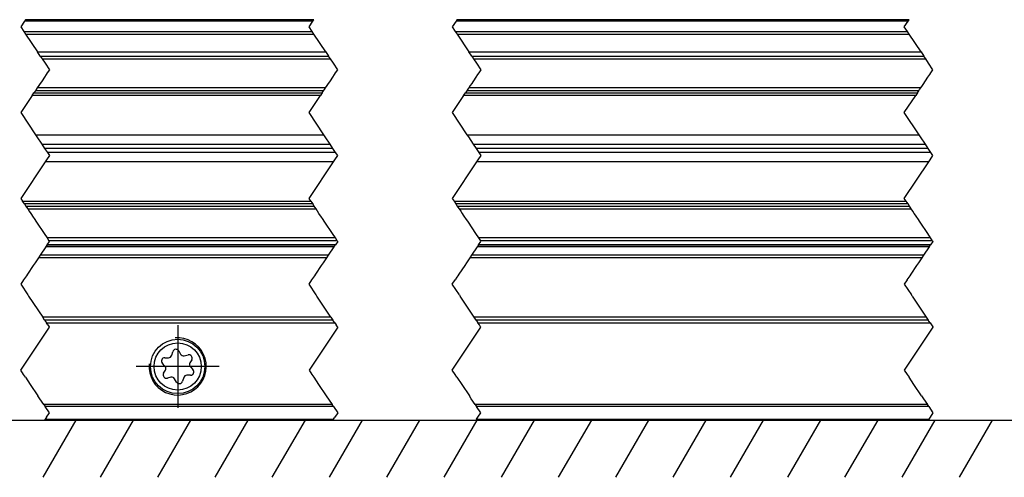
# Model space of a CAD drawing. Header units: millimetres. Extents: x -418 to 2050, y -784 to 1107.
# Tile 11 of 61: x -197 to -129, y 141 to 173. Entities that reach past the tile are written whole.
import ezdxf

# ---------------------------------------------------------------- set-up
doc = ezdxf.new("R2010")
doc.units = ezdxf.units.MM
doc.linetypes.add('DOT_CENTER', pattern=[14, 12, -1, 0, -1])
doc.layers.add('1', color=7, linetype='Continuous')

# ---------------------------------------------------------------- blocks, each defined once
blk = doc.blocks.new('SOPORTE_SV2__7', base_point=(-302.8875001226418, 144.7866984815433))
at = {"color": 2, "linetype": 'DOT_CENTER'}
for p, q in [((-195.6012067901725, 156.9106189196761), (-195.9922289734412, 156.3240856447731)), ((-195.5896795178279, 156.927909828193), (-195.6012067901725, 156.9106189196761)), ((-175.8542568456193, 156.3240856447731), (-175.4632346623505, 156.9106189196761)), ((-175.4632346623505, 156.9106189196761), (-175.4517073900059, 156.927909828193)), ((-165.4632346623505, 156.9106189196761), (-165.8542568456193, 156.3240856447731)), ((-165.4517073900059, 156.927909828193), (-165.4632346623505, 156.9106189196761)), ((-134.2732700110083, 156.324085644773), (-133.8822478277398, 156.9106189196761)), ((-133.8822478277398, 156.9106189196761), (-133.8707205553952, 156.927909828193)), ((-196.114035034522, 156.1413765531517), (-196.3473651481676, 155.7913813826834)), ((-195.9922289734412, 156.3240856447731), (-196.114035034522, 156.1413765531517)), ((-176.2093930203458, 155.7913813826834), (-175.9760629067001, 156.1413765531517)), ((-175.9760629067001, 156.1413765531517), (-175.8542568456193, 156.3240856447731)), ((-165.9760629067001, 156.1413765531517), (-166.2093930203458, 155.7913813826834)), ((-165.8542568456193, 156.3240856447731), (-165.9760629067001, 156.1413765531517)), ((-134.6284061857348, 155.7913813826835), (-134.3950760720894, 156.1413765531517)), ((-134.3950760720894, 156.1413765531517), (-134.2732700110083, 156.324085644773)), ((-196.4703809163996, 155.6068577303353), (-196.8838204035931, 154.9866984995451)), ((-196.3473651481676, 155.7913813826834), (-196.4703809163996, 155.6068577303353)), ((-176.7458482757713, 154.9866984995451), (-176.3324087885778, 155.6068577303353)), ((-176.3324087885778, 155.6068577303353), (-176.2093930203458, 155.7913813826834)), ((-166.3324087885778, 155.6068577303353), (-166.7458482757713, 154.9866984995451)), ((-166.2093930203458, 155.7913813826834), (-166.3324087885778, 155.6068577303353)), ((-135.1648614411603, 154.9866984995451), (-134.7514219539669, 155.6068577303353)), ((-134.7514219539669, 155.6068577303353), (-134.6284061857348, 155.7913813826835)), ((-197.0171537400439, 154.786698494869), (-197.1504870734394, 154.5866984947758)), ((-196.9504870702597, 154.8866984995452), (-197.0171537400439, 154.786698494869)), ((-196.8838204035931, 154.9866984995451), (-196.9504870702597, 154.8866984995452)), ((-177.0125149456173, 154.5866984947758), (-176.8791816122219, 154.786698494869)), ((-176.8791816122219, 154.786698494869), (-176.8125149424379, 154.8866984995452)), ((-176.8125149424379, 154.8866984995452), (-176.7458482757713, 154.9866984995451)), ((-166.8791816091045, 154.7866984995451), (-167.0125149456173, 154.5866984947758)), ((-166.8125149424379, 154.8866984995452), (-166.8791816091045, 154.7866984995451)), ((-166.7458482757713, 154.9866984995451), (-166.8125149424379, 154.8866984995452)), ((-135.4315281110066, 154.5866984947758), (-135.2981947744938, 154.7866984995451)), ((-135.2981947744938, 154.7866984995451), (-135.2315281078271, 154.8866984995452)), ((-135.2315281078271, 154.8866984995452), (-135.1648614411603, 154.9866984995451)), ((-197.1504870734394, 154.5866984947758), (-197.3504870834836, 154.2866984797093)), ((-197.3504870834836, 154.2866984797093), (-196.8501807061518, 153.5362389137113)), ((-177.2125149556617, 154.2866984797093), (-177.0125149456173, 154.5866984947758)), ((-176.7122085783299, 153.5362389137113), (-177.2125149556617, 154.2866984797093)), ((-167.2125149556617, 154.2866984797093), (-167.0125149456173, 154.5866984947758)), ((-166.7122085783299, 153.5362389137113), (-167.2125149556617, 154.2866984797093)), ((-135.4315281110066, 154.5866984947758), (-135.631528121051, 154.2866984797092)), ((-135.631528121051, 154.2866984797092), (-135.1312217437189, 153.5362389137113)), ((-196.8501807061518, 153.5362389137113), (-196.8025523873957, 153.4647964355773)), ((-196.8025523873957, 153.4647964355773), (-195.8171537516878, 151.9866984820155)), ((-176.6645802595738, 153.4647964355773), (-176.7122085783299, 153.5362389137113)), ((-175.6791816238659, 151.9866984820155), (-176.6645802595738, 153.4647964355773)), ((-166.7122085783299, 153.5362389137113), (-166.6645802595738, 153.4647964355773)), ((-165.6791816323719, 151.9866984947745), (-166.6645802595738, 153.4647964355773)), ((-135.0835934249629, 153.4647964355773), (-135.1312217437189, 153.5362389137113)), ((-135.0835934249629, 153.4647964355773), (-134.098194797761, 151.9866984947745)), ((-195.6838204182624, 151.7866984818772), (-195.8171537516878, 151.9866984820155)), ((-195.6838204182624, 151.7866984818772), (-195.5504870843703, 151.586698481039)), ((-195.4518983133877, 151.4388153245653), (-195.5504870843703, 151.586698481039)), ((-195.4518983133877, 151.4388153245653), (-195.3661932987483, 151.3102578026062)), ((-195.3504870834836, 151.2866984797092), (-195.3661932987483, 151.3102578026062)), ((-175.6791816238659, 151.9866984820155), (-175.5458482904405, 151.7866984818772)), ((-175.4125149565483, 151.586698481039), (-175.5458482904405, 151.7866984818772)), ((-175.4125149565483, 151.586698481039), (-175.3139261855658, 151.4388153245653)), ((-175.2282211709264, 151.3102578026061), (-175.3139261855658, 151.4388153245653)), ((-175.2282211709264, 151.3102578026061), (-175.2125149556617, 151.2866984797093)), ((-165.5458482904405, 151.7866984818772), (-165.6791816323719, 151.9866984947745)), ((-165.5458482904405, 151.7866984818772), (-165.4125149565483, 151.586698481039)), ((-165.3139261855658, 151.4388153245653), (-165.4125149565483, 151.586698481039)), ((-165.2282211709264, 151.3102578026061), (-165.3139261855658, 151.4388153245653)), ((-165.2125149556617, 151.2866984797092), (-165.2282211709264, 151.3102578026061)), ((-134.098194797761, 151.9866984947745), (-133.9648614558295, 151.7866984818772)), ((-133.8315281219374, 151.586698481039), (-133.9648614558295, 151.7866984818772)), ((-133.8315281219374, 151.586698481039), (-133.732939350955, 151.4388153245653)), ((-133.732939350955, 151.4388153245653), (-133.6472343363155, 151.3102578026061)), ((-133.6472343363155, 151.3102578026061), (-133.631528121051, 151.2866984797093)), ((-197.3504870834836, 148.2866984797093), (-195.3504870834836, 151.2866984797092)), ((-175.2125149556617, 151.2866984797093), (-177.2125149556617, 148.2866984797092)), ((-167.2125149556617, 148.2866984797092), (-165.2125149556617, 151.2866984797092)), ((-133.631528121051, 151.2866984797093), (-135.631528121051, 148.2866984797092)), ((-197.1504870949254, 147.9866984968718), (-197.3504870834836, 148.2866984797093)), ((-197.0171537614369, 147.786698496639), (-197.1504870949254, 147.9866984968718)), ((-177.2125149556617, 148.2866984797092), (-177.0125149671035, 147.9866984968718)), ((-177.0125149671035, 147.9866984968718), (-176.8791816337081, 147.7866984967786)), ((-167.0125149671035, 147.9866984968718), (-167.2125149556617, 148.2866984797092)), ((-166.879181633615, 147.786698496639), (-167.0125149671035, 147.9866984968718)), ((-135.631528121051, 148.2866984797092), (-135.4315281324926, 147.9866984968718)), ((-135.4315281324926, 147.9866984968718), (-135.298194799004, 147.7866984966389)), ((-197.0171537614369, 147.786698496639), (-196.6838204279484, 147.2866984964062)), ((-196.6838204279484, 147.2866984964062), (-196.1504870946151, 146.4866984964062)), ((-176.8791816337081, 147.7866984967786), (-176.5458483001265, 147.2866984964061)), ((-176.5458483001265, 147.2866984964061), (-176.0125149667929, 146.4866984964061)), ((-166.879181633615, 147.786698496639), (-166.5458483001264, 147.2866984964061)), ((-166.5458483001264, 147.2866984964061), (-166.0125149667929, 146.4866984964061)), ((-134.9648614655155, 147.2866984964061), (-135.298194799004, 147.7866984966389)), ((-134.4315281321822, 146.4866984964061), (-134.9648614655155, 147.2866984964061)), ((-196.0171537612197, 146.286698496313), (-196.1504870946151, 146.4866984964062)), ((-195.7390488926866, 145.8695411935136), (-196.0171537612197, 146.286698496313)), ((-195.7390488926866, 145.8695411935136), (-195.6447679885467, 145.7281198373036)), ((-176.0125149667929, 146.4866984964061), (-175.6010767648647, 145.8695411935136)), ((-175.5067958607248, 145.7281198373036), (-175.6010767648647, 145.8695411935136)), ((-165.8791816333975, 146.286698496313), (-166.0125149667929, 146.4866984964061)), ((-165.6010767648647, 145.8695411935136), (-165.8791816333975, 146.286698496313)), ((-165.6010767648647, 145.8695411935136), (-165.5067958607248, 145.7281198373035)), ((-134.4315281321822, 146.4866984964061), (-134.2981947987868, 146.286698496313)), ((-134.2981947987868, 146.286698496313), (-134.0200899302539, 145.8695411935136)), ((-133.9258090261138, 145.7281198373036), (-134.0200899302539, 145.8695411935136)), ((-195.3504870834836, 145.2866984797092), (-195.6447679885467, 145.7281198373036)), ((-195.5504870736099, 144.9866984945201), (-195.3504870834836, 145.2866984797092)), ((-175.5067958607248, 145.7281198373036), (-175.2125149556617, 145.2866984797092)), ((-175.2125149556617, 145.2866984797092), (-175.412514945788, 144.9866984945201)), ((-165.2125149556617, 145.2866984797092), (-165.5067958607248, 145.7281198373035)), ((-165.4125149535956, 144.9866984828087), (-165.2125149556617, 145.2866984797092)), ((-133.9258090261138, 145.7281198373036), (-133.631528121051, 145.2866984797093)), ((-133.631528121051, 145.2866984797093), (-133.8315281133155, 144.9866984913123)), ((-195.6447679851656, 144.8452771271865), (-195.6838204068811, 144.7866984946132)), ((-195.5504870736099, 144.9866984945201), (-195.6447679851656, 144.8452771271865)), ((-175.5458482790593, 144.7866984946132), (-175.5067958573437, 144.8452771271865)), ((-175.5067958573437, 144.8452771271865), (-175.412514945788, 144.9866984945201)), ((-165.5067958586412, 144.8452771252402), (-165.5458482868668, 144.7866984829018)), ((-165.5067958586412, 144.8452771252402), (-165.4125149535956, 144.9866984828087)), ((-133.9648614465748, 144.7866984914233), (-133.9258090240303, 144.8452771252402)), ((-133.8315281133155, 144.9866984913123), (-133.9258090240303, 144.8452771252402))]:
    blk.add_line(p, q, dxfattribs=at)
at = {"color": 3, "linetype": 'Continuous'}
for p, q in [((-175.4632346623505, 156.9106189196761), (-195.6012067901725, 156.9106189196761)), ((-133.8822478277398, 156.9106189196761), (-165.4632346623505, 156.9106189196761)), ((-175.9760629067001, 156.1413765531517), (-196.114035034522, 156.1413765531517)), ((-175.8542568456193, 156.3240856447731), (-195.9922289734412, 156.3240856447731)), ((-134.3950760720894, 156.1413765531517), (-165.9760629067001, 156.1413765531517)), ((-134.2732700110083, 156.324085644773), (-165.8542568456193, 156.3240856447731)), ((-175.6791816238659, 151.9866984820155), (-195.8171537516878, 151.9866984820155)), ((-195.5504870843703, 151.586698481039), (-175.4125149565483, 151.586698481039)), ((-134.098194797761, 151.9866984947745), (-165.6791816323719, 151.9866984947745)), ((-165.4125149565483, 151.586698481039), (-133.8315281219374, 151.586698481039)), ((-175.6010767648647, 145.8695411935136), (-195.7390488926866, 145.8695411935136)), ((-134.0200899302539, 145.8695411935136), (-165.6010767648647, 145.8695411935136)), ((-175.5067958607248, 145.7281198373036), (-195.6447679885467, 145.7281198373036)), ((-133.9258090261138, 145.7281198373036), (-165.5067958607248, 145.7281198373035)), ((-195.6447679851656, 144.8452771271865), (-175.5067958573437, 144.8452771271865)), ((-165.5067958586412, 144.8452771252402), (-133.9258090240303, 144.8452771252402))]:
    blk.add_line(p, q, dxfattribs=at)
at = {"color": 7, "linetype": 'Continuous'}
for p, q in [((-175.4517073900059, 156.927909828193), (-195.5896795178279, 156.927909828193)), ((-133.8707205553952, 156.927909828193), (-165.4517073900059, 156.927909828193)), ((-175.5458482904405, 151.7866984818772), (-195.6838204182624, 151.7866984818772)), ((-133.9648614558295, 151.7866984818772), (-165.5458482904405, 151.7866984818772)), ((-186.8068553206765, 149.3181897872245), (-186.7337457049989, 149.5710139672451)), ((-186.3093113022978, 149.6232165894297), (-186.1800978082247, 149.4007766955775)), ((-185.9249197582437, 149.2914333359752), (-185.6632107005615, 149.3540610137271)), ((-187.2739716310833, 148.5642922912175), (-187.4563612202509, 148.7540110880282)), ((-187.2910315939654, 149.1476728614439), (-187.027931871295, 149.150270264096)), ((-185.4065857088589, 149.0136538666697), (-185.5359061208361, 148.7844687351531)), ((-187.3683932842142, 148.0597151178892), (-187.2390873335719, 148.2888746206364)), ((-185.483982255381, 147.9256917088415), (-185.7471114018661, 147.9230940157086)), ((-185.5010218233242, 148.5090510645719), (-185.3186526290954, 148.3193534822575)), ((-186.8546517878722, 147.7827965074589), (-187.11013700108, 147.71970457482)), ((-186.4648802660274, 147.4487267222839), (-186.5986909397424, 147.6752983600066)), ((-185.9681868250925, 147.7551783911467), (-186.0412954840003, 147.5023740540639)), ((-175.5458482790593, 144.7866984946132), (-195.6838204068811, 144.7866984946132)), ((-148.8875001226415, 144.7866984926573), (-165.5458482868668, 144.7866984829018)), ((-148.8875001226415, 144.7866984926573), (-143.4517389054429, 144.7866984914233)), ((-133.9648614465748, 144.7866984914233), (-143.4517389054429, 144.7866984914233))]:
    blk.add_line(p, q, dxfattribs=at)
for radius in [1.899999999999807, 1.649999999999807]:
    blk.add_circle((-186.3875001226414, 148.536698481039), radius, dxfattribs=at)
for centre, radius, start, end in [((-187.0302273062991, 149.3827826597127), 0.2325237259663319, 270.5656234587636, 343.8716234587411), ((-186.5103737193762, 149.5064210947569), 0.2325237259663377, 30.15194956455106, 163.8716234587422), ((-185.9790353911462, 149.5175721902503), 0.2325237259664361, 210.151949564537, 283.4579495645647), ((-185.6090950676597, 149.1279221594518), 0.2325237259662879, 330.5656234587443, 103.4579495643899), ((-187.2887361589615, 148.9151604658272), 0.2325237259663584, 90.56562345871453, 223.8716234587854), ((-187.4415966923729, 148.4031429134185), 0.2325237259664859, 330.5656234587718, 43.87162345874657), ((-185.3333967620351, 148.670200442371), 0.2325237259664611, 150.5656234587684, 223.8716234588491), ((-187.1658839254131, 147.9454468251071), 0.2325237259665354, 150.5656234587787, 283.8716234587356), ((-185.7448159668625, 147.6905816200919), 0.2325237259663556, 90.56562345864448, 163.8706234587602), ((-185.4862776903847, 148.1582041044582), 0.2325237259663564, 270.5656234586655, 43.87162345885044), ((-186.7989048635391, 147.5570542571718), 0.2325237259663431, 30.56562345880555, 103.8716234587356), ((-186.2646663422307, 147.5669708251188), 0.2325237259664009, 210.5656234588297, 343.8706234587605)]:
    blk.add_arc(centre, radius, start, end, dxfattribs=at)
at = {"layer": '1', "color": 2, "linetype": 'DOT_CENTER'}
for p, q in [((-186.3875001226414, 151.4366984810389), (-186.3875001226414, 145.6366984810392)), ((-183.4875001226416, 148.536698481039), (-189.2875001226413, 148.536698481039))]:
    blk.add_line(p, q, dxfattribs=at)
at = {"layer": '1', "color": 30, "linetype": 'Continuous'}
blk.add_arc((-186.3875001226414, 148.536698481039), 2.00000000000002, 175.0000000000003, 94.99999999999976, dxfattribs=at)
blk = doc.blocks.new('REGLA_SV2-1340__8', base_point=(-299.8875001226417, 154.7866984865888))
at = {"color": 2, "linetype": 'DOT_CENTER'}
for p, q in [((-197.0838204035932, 172.6866984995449), (-197.3504870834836, 172.2866984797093)), ((-197.0171537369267, 172.7866984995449), (-197.0838204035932, 172.6866984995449)), ((-177.2125149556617, 172.2866984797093), (-176.9458482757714, 172.6866984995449)), ((-176.9458482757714, 172.6866984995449), (-176.8791816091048, 172.7866984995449)), ((-166.9458482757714, 172.6866984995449), (-167.2125149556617, 172.2866984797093)), ((-166.8791816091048, 172.7866984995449), (-166.9458482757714, 172.6866984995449)), ((-135.631528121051, 172.2866984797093), (-135.3648614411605, 172.6866984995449)), ((-135.3648614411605, 172.6866984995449), (-135.2981947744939, 172.7866984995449)), ((-197.3504870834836, 172.2866984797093), (-197.137047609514, 171.9665392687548)), ((-197.137047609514, 171.9665392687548), (-197.014031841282, 171.7820156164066)), ((-176.9990754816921, 171.9665392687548), (-177.2125149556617, 172.2866984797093)), ((-176.8760597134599, 171.7820156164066), (-176.9990754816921, 171.9665392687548)), ((-167.2125149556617, 172.2866984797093), (-166.9990754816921, 171.9665392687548)), ((-166.9990754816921, 171.9665392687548), (-166.8760597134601, 171.7820156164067)), ((-135.4180886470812, 171.9665392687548), (-135.631528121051, 172.2866984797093)), ((-135.2950728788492, 171.7820156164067), (-135.4180886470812, 171.9665392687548)), ((-197.014031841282, 171.7820156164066), (-196.1787998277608, 170.529167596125)), ((-176.0408276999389, 170.529167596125), (-176.8760597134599, 171.7820156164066)), ((-166.8760597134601, 171.7820156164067), (-166.0408276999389, 170.5291675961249)), ((-134.459840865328, 170.529167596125), (-135.2950728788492, 171.7820156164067)), ((-195.9891173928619, 170.2446439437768), (-196.1787998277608, 170.529167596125)), ((-195.9891173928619, 170.2446439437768), (-195.8557840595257, 170.0446439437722)), ((-195.8557840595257, 170.0446439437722), (-195.6514824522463, 169.7381915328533)), ((-176.0408276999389, 170.529167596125), (-175.8511452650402, 170.2446439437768)), ((-175.7178119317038, 170.0446439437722), (-175.8511452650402, 170.2446439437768)), ((-175.5135103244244, 169.7381915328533), (-175.7178119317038, 170.0446439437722)), ((-165.8511452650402, 170.2446439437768), (-166.0408276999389, 170.5291675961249)), ((-165.8511452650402, 170.2446439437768), (-165.7178119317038, 170.0446439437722)), ((-165.7178119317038, 170.0446439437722), (-165.5135103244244, 169.7381915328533)), ((-134.459840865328, 170.529167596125), (-134.2701584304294, 170.2446439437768)), ((-134.1368250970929, 170.0446439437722), (-134.2701584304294, 170.2446439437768)), ((-133.9325234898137, 169.7381915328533), (-134.1368250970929, 170.0446439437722)), ((-195.6514824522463, 169.7381915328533), (-195.3504870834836, 169.2866984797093)), ((-195.3504870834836, 169.2866984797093), (-195.4942815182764, 169.0710068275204)), ((-175.2125149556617, 169.2866984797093), (-175.5135103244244, 169.7381915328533)), ((-175.3563093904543, 169.0710068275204), (-175.2125149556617, 169.2866984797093)), ((-165.5135103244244, 169.7381915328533), (-165.2125149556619, 169.2866984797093)), ((-165.2125149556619, 169.2866984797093), (-165.3563093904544, 169.0710068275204)), ((-133.6315281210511, 169.2866984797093), (-133.9325234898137, 169.7381915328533)), ((-133.7753225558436, 169.0710068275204), (-133.6315281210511, 169.2866984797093)), ((-195.8146359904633, 168.5904751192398), (-195.9092077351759, 168.4486175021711)), ((-195.745761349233, 168.6937870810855), (-195.8146359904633, 168.5904751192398)), ((-195.698512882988, 168.7646597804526), (-195.745761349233, 168.6937870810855)), ((-195.5737300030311, 168.9518341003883), (-195.698512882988, 168.7646597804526)), ((-195.4942815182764, 169.0710068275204), (-195.5737300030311, 168.9518341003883)), ((-175.7712356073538, 168.4486175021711), (-175.6766638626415, 168.5904751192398)), ((-175.6766638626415, 168.5904751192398), (-175.6077892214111, 168.6937870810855)), ((-175.6077892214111, 168.6937870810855), (-175.5605407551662, 168.7646597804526)), ((-175.5605407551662, 168.7646597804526), (-175.4357578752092, 168.9518341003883)), ((-175.4357578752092, 168.9518341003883), (-175.3563093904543, 169.0710068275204)), ((-165.6766638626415, 168.5904751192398), (-165.7712356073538, 168.4486175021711)), ((-165.6077892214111, 168.6937870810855), (-165.6766638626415, 168.5904751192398)), ((-165.5605407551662, 168.7646597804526), (-165.6077892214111, 168.6937870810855)), ((-165.4357578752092, 168.9518341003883), (-165.5605407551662, 168.7646597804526)), ((-165.3563093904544, 169.0710068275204), (-165.4357578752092, 168.9518341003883)), ((-134.1902487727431, 168.4486175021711), (-134.0956770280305, 168.5904751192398)), ((-134.0956770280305, 168.5904751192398), (-134.0268023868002, 168.6937870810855)), ((-134.0268023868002, 168.6937870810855), (-133.9795539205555, 168.7646597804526)), ((-133.9795539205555, 168.7646597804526), (-133.8547710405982, 168.9518341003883)), ((-133.8547710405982, 168.9518341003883), (-133.7753225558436, 169.0710068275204)), ((-196.3285707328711, 167.8195730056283), (-196.4258227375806, 167.6736949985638)), ((-196.2798987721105, 167.8925809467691), (-196.3285707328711, 167.8195730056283)), ((-196.1952373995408, 168.0195730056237), (-196.2798987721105, 167.8925809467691)), ((-196.0895470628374, 168.1781085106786), (-196.1952373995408, 168.0195730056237)), ((-195.9888535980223, 168.3291487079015), (-196.0895470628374, 168.1781085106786)), ((-195.9092077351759, 168.4486175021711), (-195.9888535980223, 168.3291487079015)), ((-176.2878506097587, 167.6736949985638), (-176.1905986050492, 167.8195730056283)), ((-176.1905986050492, 167.8195730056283), (-176.1419266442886, 167.8925809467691)), ((-176.1419266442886, 167.8925809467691), (-176.0572652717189, 168.0195730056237)), ((-176.0572652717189, 168.0195730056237), (-175.9515749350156, 168.1781085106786)), ((-175.9515749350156, 168.1781085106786), (-175.8508814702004, 168.3291487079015)), ((-175.8508814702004, 168.3291487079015), (-175.7712356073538, 168.4486175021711)), ((-166.1905986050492, 167.8195730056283), (-166.2878506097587, 167.6736949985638)), ((-166.1419266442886, 167.8925809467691), (-166.1905986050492, 167.8195730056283)), ((-166.057265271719, 168.0195730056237), (-166.1419266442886, 167.8925809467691)), ((-165.9515749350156, 168.1781085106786), (-166.057265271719, 168.0195730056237)), ((-165.8508814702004, 168.3291487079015), (-165.9515749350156, 168.1781085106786)), ((-165.7712356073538, 168.4486175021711), (-165.8508814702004, 168.3291487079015)), ((-134.706863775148, 167.6736949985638), (-134.6096117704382, 167.8195730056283)), ((-134.6096117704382, 167.8195730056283), (-134.5609398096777, 167.8925809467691)), ((-134.5609398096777, 167.8925809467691), (-134.476278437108, 168.0195730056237)), ((-134.476278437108, 168.0195730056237), (-134.3705881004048, 168.1781085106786)), ((-134.3705881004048, 168.1781085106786), (-134.2698946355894, 168.3291487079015)), ((-134.2698946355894, 168.3291487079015), (-134.1902487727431, 168.4486175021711)), ((-196.5569134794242, 167.4770588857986), (-197.3504870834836, 166.2866984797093)), ((-196.5569134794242, 167.4770588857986), (-196.4258227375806, 167.6736949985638)), ((-177.2125149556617, 166.2866984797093), (-176.4189413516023, 167.4770588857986)), ((-176.2878506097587, 167.6736949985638), (-176.4189413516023, 167.4770588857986)), ((-166.4189413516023, 167.4770588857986), (-167.2125149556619, 166.2866984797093)), ((-166.4189413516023, 167.4770588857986), (-166.2878506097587, 167.6736949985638)), ((-135.631528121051, 166.2866984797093), (-134.8379545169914, 167.4770588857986)), ((-134.706863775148, 167.6736949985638), (-134.8379545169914, 167.4770588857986)), ((-197.3504870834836, 166.2866984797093), (-196.3169284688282, 164.7363605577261)), ((-176.1789563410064, 164.7363605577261), (-177.2125149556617, 166.2866984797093)), ((-167.2125149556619, 166.2866984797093), (-166.1789563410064, 164.7363605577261)), ((-134.5979695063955, 164.7363605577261), (-135.631528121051, 166.2866984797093)), ((-196.3169284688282, 164.7363605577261), (-196.2180114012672, 164.5879849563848)), ((-196.2180114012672, 164.5879849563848), (-195.8760452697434, 164.0750357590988)), ((-176.0800392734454, 164.5879849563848), (-176.1789563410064, 164.7363605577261)), ((-175.7380731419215, 164.0750357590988), (-176.0800392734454, 164.5879849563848)), ((-166.1789563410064, 164.7363605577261), (-166.0800392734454, 164.5879849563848)), ((-166.0800392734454, 164.5879849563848), (-165.7380731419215, 164.0750357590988)), ((-134.4990524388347, 164.5879849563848), (-134.5979695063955, 164.7363605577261)), ((-134.1570863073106, 164.0750357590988), (-134.4990524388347, 164.5879849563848)), ((-195.8760452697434, 164.0750357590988), (-195.6838204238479, 163.7866984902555)), ((-195.6838204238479, 163.7866984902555), (-195.4915955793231, 163.4983612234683)), ((-175.5458482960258, 163.7866984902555), (-175.7380731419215, 164.0750357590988)), ((-175.3536234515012, 163.4983612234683), (-175.5458482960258, 163.7866984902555)), ((-165.7380731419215, 164.0750357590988), (-165.545848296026, 163.7866984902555)), ((-165.545848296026, 163.7866984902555), (-165.3536234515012, 163.4983612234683)), ((-133.9648614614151, 163.7866984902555), (-134.1570863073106, 164.0750357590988)), ((-133.7726366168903, 163.4983612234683), (-133.9648614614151, 163.7866984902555)), ((-195.3504870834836, 163.2866984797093), (-195.5513447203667, 162.9854120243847)), ((-195.4915955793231, 163.4983612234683), (-195.3504870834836, 163.2866984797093)), ((-175.4133725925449, 162.9854120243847), (-175.2125149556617, 163.2866984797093)), ((-175.2125149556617, 163.2866984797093), (-175.3536234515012, 163.4983612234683)), ((-165.2125149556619, 163.2866984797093), (-165.4133725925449, 162.9854120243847)), ((-165.3536234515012, 163.4983612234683), (-165.2125149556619, 163.2866984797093)), ((-133.8323857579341, 162.9854120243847), (-133.631528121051, 163.2866984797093)), ((-133.631528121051, 163.2866984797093), (-133.7726366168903, 163.4983612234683)), ((-195.6502617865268, 162.8370364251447), (-197.3504870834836, 160.2866984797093)), ((-195.5513447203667, 162.9854120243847), (-195.6502617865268, 162.8370364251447)), ((-177.2125149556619, 160.2866984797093), (-175.5122896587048, 162.8370364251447)), ((-175.5122896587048, 162.8370364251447), (-175.4133725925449, 162.9854120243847)), ((-165.5122896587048, 162.8370364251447), (-167.2125149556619, 160.2866984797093)), ((-165.4133725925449, 162.9854120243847), (-165.5122896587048, 162.8370364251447)), ((-135.6315281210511, 160.2866984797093), (-133.9313028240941, 162.8370364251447)), ((-133.9313028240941, 162.8370364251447), (-133.8323857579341, 162.9854120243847)), ((-197.3504870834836, 160.2866984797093), (-197.2235801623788, 160.0963380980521)), ((-177.085608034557, 160.0963380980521), (-177.2125149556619, 160.2866984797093)), ((-167.2125149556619, 160.2866984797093), (-167.085608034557, 160.0963380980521)), ((-135.5046211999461, 160.0963380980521), (-135.6315281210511, 160.2866984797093)), ((-197.0924894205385, 159.8997019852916), (-197.2235801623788, 160.0963380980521)), ((-197.0924894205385, 159.8997019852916), (-196.9952374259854, 159.7538239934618)), ((-196.9952374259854, 159.7538239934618), (-196.9465654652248, 159.6808160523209)), ((-196.9465654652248, 159.6808160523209), (-196.861904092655, 159.5538239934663)), ((-177.085608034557, 160.0963380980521), (-176.9545172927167, 159.8997019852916)), ((-176.8572652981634, 159.7538239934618), (-176.9545172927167, 159.8997019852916)), ((-176.8085933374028, 159.6808160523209), (-176.8572652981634, 159.7538239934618)), ((-176.7239319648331, 159.5538239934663), (-176.8085933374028, 159.6808160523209)), ((-167.085608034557, 160.0963380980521), (-166.9545172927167, 159.8997019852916)), ((-166.9545172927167, 159.8997019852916), (-166.8572652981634, 159.7538239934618)), ((-166.8572652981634, 159.7538239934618), (-166.8085933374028, 159.6808160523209)), ((-166.8085933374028, 159.6808160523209), (-166.7239319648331, 159.5538239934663)), ((-135.3735304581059, 159.8997019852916), (-135.5046211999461, 160.0963380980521)), ((-135.2762784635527, 159.7538239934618), (-135.3735304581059, 159.8997019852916)), ((-135.2276065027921, 159.6808160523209), (-135.2762784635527, 159.7538239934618)), ((-135.1429451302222, 159.5538239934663), (-135.2276065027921, 159.6808160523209)), ((-196.861904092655, 159.5538239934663), (-196.7522758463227, 159.3893816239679)), ((-196.7522758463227, 159.3893816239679), (-196.6555202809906, 159.2442482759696)), ((-196.6555202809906, 159.2442482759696), (-196.4833568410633, 158.9860031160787)), ((-196.4833568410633, 158.9860031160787), (-196.4124280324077, 158.8796099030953)), ((-196.4124280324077, 158.8796099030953), (-196.2403966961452, 158.6215628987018)), ((-176.6143037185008, 159.3893816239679), (-176.7239319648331, 159.5538239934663)), ((-176.5175481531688, 159.2442482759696), (-176.6143037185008, 159.3893816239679)), ((-176.3453847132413, 158.9860031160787), (-176.5175481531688, 159.2442482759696)), ((-176.2744559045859, 158.8796099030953), (-176.3453847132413, 158.9860031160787)), ((-176.1024245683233, 158.6215628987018), (-176.2744559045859, 158.8796099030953)), ((-166.7239319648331, 159.5538239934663), (-166.618241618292, 159.3952884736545)), ((-166.618241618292, 159.3952884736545), (-166.5175481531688, 159.2442482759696)), ((-166.5175481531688, 159.2442482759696), (-166.4379022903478, 159.1247794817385)), ((-166.4379022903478, 159.1247794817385), (-166.343330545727, 158.9829218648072)), ((-166.343330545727, 158.9829218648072), (-166.2744559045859, 158.8796099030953)), ((-166.2744559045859, 158.8796099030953), (-166.1024245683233, 158.6215628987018)), ((-135.037254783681, 159.3952884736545), (-135.1429451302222, 159.5538239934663)), ((-134.9365613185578, 159.2442482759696), (-135.037254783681, 159.3952884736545)), ((-134.8569154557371, 159.1247794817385), (-134.9365613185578, 159.2442482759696)), ((-134.7623437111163, 158.9829218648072), (-134.8569154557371, 159.1247794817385)), ((-134.6934690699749, 158.8796099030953), (-134.7623437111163, 158.9829218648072)), ((-134.5214377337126, 158.6215628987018), (-134.6934690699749, 158.8796099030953)), ((-196.2403966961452, 158.6215628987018), (-195.7161584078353, 157.8352054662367)), ((-175.5781862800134, 157.8352054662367), (-176.1024245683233, 158.6215628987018)), ((-166.1024245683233, 158.6215628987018), (-165.5781862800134, 157.8352054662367)), ((-133.9971994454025, 157.8352054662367), (-134.5214377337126, 158.6215628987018)), ((-195.7161584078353, 157.8352054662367), (-195.5118568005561, 157.5287530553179)), ((-195.5118568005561, 157.5287530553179), (-195.3785234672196, 157.3287530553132)), ((-175.3738846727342, 157.5287530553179), (-175.5781862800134, 157.8352054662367)), ((-175.2405513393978, 157.3287530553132), (-175.3738846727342, 157.5287530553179)), ((-165.5781862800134, 157.8352054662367), (-165.3738846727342, 157.5287530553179)), ((-165.3738846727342, 157.5287530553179), (-165.2405513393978, 157.3287530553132)), ((-133.7928978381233, 157.5287530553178), (-133.9971994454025, 157.8352054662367)), ((-133.6595645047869, 157.3287530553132), (-133.7928978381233, 157.5287530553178)), ((-195.6012067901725, 156.9106189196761), (-195.9922289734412, 156.3240856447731)), ((-195.5896795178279, 156.927909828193), (-195.6012067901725, 156.9106189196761)), ((-195.5121331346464, 157.0442294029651), (-195.5896795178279, 156.927909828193)), ((-195.5121331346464, 157.0442294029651), (-195.3504870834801, 157.2866984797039)), ((-195.3504870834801, 157.2866984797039), (-195.3785234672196, 157.3287530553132)), ((-175.8542568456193, 156.3240856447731), (-175.4632346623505, 156.9106189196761)), ((-175.4632346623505, 156.9106189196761), (-175.4517073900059, 156.927909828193)), ((-175.4517073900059, 156.927909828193), (-175.3741610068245, 157.0442294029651)), ((-175.2125149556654, 157.2866984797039), (-175.3741610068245, 157.0442294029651)), ((-175.2405513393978, 157.3287530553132), (-175.2125149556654, 157.2866984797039)), ((-165.4632346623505, 156.9106189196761), (-165.8542568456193, 156.3240856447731)), ((-165.4517073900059, 156.927909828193), (-165.4632346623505, 156.9106189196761)), ((-165.3741610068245, 157.0442294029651), (-165.4517073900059, 156.927909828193)), ((-165.3741610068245, 157.0442294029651), (-165.2125149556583, 157.2866984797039)), ((-165.2125149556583, 157.2866984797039), (-165.2405513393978, 157.3287530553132)), ((-134.2732700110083, 156.324085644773), (-133.8822478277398, 156.9106189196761)), ((-133.8822478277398, 156.9106189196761), (-133.8707205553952, 156.927909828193)), ((-133.8707205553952, 156.927909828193), (-133.7931741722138, 157.0442294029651)), ((-133.6315281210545, 157.2866984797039), (-133.7931741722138, 157.0442294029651)), ((-133.6595645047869, 157.3287530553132), (-133.6315281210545, 157.2866984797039)), ((-196.114035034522, 156.1413765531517), (-196.3473651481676, 155.7913813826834)), ((-195.9922289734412, 156.3240856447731), (-196.114035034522, 156.1413765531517)), ((-176.2093930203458, 155.7913813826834), (-175.9760629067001, 156.1413765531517)), ((-175.9760629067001, 156.1413765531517), (-175.8542568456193, 156.3240856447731)), ((-165.9760629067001, 156.1413765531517), (-166.2093930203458, 155.7913813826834)), ((-165.8542568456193, 156.3240856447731), (-165.9760629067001, 156.1413765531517)), ((-134.6284061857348, 155.7913813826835), (-134.3950760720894, 156.1413765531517)), ((-134.3950760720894, 156.1413765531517), (-134.2732700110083, 156.324085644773)), ((-196.4703809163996, 155.6068577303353), (-196.8838204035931, 154.9866984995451)), ((-196.3473651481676, 155.7913813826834), (-196.4703809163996, 155.6068577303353)), ((-176.7458482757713, 154.9866984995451), (-176.3324087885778, 155.6068577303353)), ((-176.3324087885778, 155.6068577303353), (-176.2093930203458, 155.7913813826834)), ((-166.3324087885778, 155.6068577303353), (-166.7458482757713, 154.9866984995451)), ((-166.2093930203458, 155.7913813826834), (-166.3324087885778, 155.6068577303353)), ((-135.1648614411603, 154.9866984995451), (-134.7514219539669, 155.6068577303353)), ((-134.7514219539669, 155.6068577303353), (-134.6284061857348, 155.7913813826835)), ((-196.9504870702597, 154.8866984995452), (-197.0171537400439, 154.786698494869)), ((-196.8838204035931, 154.9866984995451), (-196.9504870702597, 154.8866984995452)), ((-176.8791816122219, 154.786698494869), (-176.8125149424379, 154.8866984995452)), ((-176.8125149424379, 154.8866984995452), (-176.7458482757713, 154.9866984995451)), ((-166.8125149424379, 154.8866984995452), (-166.8791816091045, 154.7866984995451)), ((-166.7458482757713, 154.9866984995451), (-166.8125149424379, 154.8866984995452)), ((-135.2981947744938, 154.7866984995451), (-135.2315281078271, 154.8866984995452)), ((-135.2315281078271, 154.8866984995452), (-135.1648614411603, 154.9866984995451))]:
    blk.add_line(p, q, dxfattribs=at)
at = {"color": 3, "linetype": 'Continuous'}
for p, q in [((-176.9458482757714, 172.6866984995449), (-197.0838204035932, 172.6866984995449)), ((-135.3648614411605, 172.6866984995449), (-166.9458482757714, 172.6866984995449)), ((-197.137047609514, 171.9665392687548), (-176.9990754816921, 171.9665392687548)), ((-166.9990754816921, 171.9665392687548), (-135.4180886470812, 171.9665392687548)), ((-197.014031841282, 171.7820156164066), (-176.8760597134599, 171.7820156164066)), ((-166.8760597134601, 171.7820156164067), (-135.2950728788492, 171.7820156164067)), ((-196.1787998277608, 170.529167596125), (-176.0408276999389, 170.529167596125)), ((-195.8557840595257, 170.0446439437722), (-175.7178119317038, 170.0446439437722)), ((-166.0408276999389, 170.5291675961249), (-134.459840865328, 170.529167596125)), ((-165.7178119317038, 170.0446439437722), (-134.1368250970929, 170.0446439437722)), ((-176.0572652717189, 168.0195730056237), (-196.1952373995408, 168.0195730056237)), ((-134.476278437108, 168.0195730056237), (-166.057265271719, 168.0195730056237)), ((-176.4189413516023, 167.4770588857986), (-196.5569134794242, 167.4770588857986)), ((-196.4258227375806, 167.6736949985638), (-176.2878506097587, 167.6736949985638)), ((-134.8379545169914, 167.4770588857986), (-166.4189413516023, 167.4770588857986)), ((-166.2878506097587, 167.6736949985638), (-134.706863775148, 167.6736949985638)), ((-197.2235801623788, 160.0963380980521), (-177.085608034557, 160.0963380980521)), ((-176.9545172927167, 159.8997019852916), (-197.0924894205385, 159.8997019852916)), ((-167.085608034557, 160.0963380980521), (-135.5046211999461, 160.0963380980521)), ((-135.3735304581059, 159.8997019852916), (-166.9545172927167, 159.8997019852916)), ((-196.861904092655, 159.5538239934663), (-176.7239319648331, 159.5538239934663)), ((-166.7239319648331, 159.5538239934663), (-135.1429451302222, 159.5538239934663)), ((-175.3738846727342, 157.5287530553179), (-195.5118568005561, 157.5287530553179)), ((-133.7928978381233, 157.5287530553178), (-165.3738846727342, 157.5287530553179)), ((-175.3741610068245, 157.0442294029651), (-195.5121331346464, 157.0442294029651)), ((-133.7931741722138, 157.0442294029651), (-165.3741610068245, 157.0442294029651))]:
    blk.add_line(p, q, dxfattribs=at)
at = {"color": 7, "linetype": 'Continuous'}
for p, q in [((-176.8791816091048, 172.7866984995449), (-197.0171537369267, 172.7866984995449)), ((-135.2981947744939, 172.7866984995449), (-166.8791816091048, 172.7866984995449)), ((-195.9891173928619, 170.2446439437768), (-175.8511452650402, 170.2446439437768)), ((-165.8511452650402, 170.2446439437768), (-134.2701584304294, 170.2446439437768)), ((-176.1905986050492, 167.8195730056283), (-196.3285707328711, 167.8195730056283)), ((-134.6096117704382, 167.8195730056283), (-166.1905986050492, 167.8195730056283)), ((-196.3169284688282, 164.7363605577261), (-176.1789563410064, 164.7363605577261)), ((-166.1789563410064, 164.7363605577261), (-134.5979695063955, 164.7363605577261)), ((-195.8760452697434, 164.0750357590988), (-175.7380731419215, 164.0750357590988)), ((-175.5458482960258, 163.7866984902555), (-195.6838204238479, 163.7866984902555)), ((-165.7380731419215, 164.0750357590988), (-134.1570863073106, 164.0750357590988)), ((-133.9648614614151, 163.7866984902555), (-165.545848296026, 163.7866984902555)), ((-175.3536234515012, 163.4983612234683), (-195.4915955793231, 163.4983612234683)), ((-133.7726366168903, 163.4983612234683), (-165.3536234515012, 163.4983612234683)), ((-175.5122896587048, 162.8370364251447), (-195.6502617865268, 162.8370364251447)), ((-133.9313028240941, 162.8370364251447), (-165.5122896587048, 162.8370364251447)), ((-196.9952374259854, 159.7538239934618), (-176.8572652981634, 159.7538239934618)), ((-166.8572652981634, 159.7538239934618), (-135.2762784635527, 159.7538239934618)), ((-175.2405513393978, 157.3287530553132), (-195.3785234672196, 157.3287530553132)), ((-133.6595645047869, 157.3287530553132), (-165.2405513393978, 157.3287530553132))]:
    blk.add_line(p, q, dxfattribs=at)
blk = doc.blocks.new('REGLA_SV2-1340mm__10', base_point=(-302.8875001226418, 144.7866984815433))
for name, p in [('REGLA_SV2-1340__8', (-299.8875001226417, 154.7866984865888)), ('SOPORTE_SV2__7', (-302.8875001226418, 144.7866984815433))]:
    blk.add_blockref(name, p)
blk = doc.blocks.new('Bottom1', base_point=(-215.3875001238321, 158.7866984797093))
at = {"layer": '1', "color": 2, "linetype": 'Continuous'}
for p, q in [((-345.4931504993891, 144.7866984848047), (-82.54315049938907, 144.7866984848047)), ((-193.4931504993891, 144.7866984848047), (-195.8025515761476, 140.7866984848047)), ((-189.4931504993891, 144.7866984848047), (-191.8025515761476, 140.7866984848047)), ((-185.4931504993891, 144.7866984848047), (-187.8025515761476, 140.7866984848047)), ((-181.4931504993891, 144.7866984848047), (-183.8025515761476, 140.7866984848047)), ((-177.4931504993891, 144.7866984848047), (-179.8025515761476, 140.7866984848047)), ((-173.4931504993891, 144.7866984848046), (-175.8025515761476, 140.7866984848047)), ((-169.4931504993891, 144.7866984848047), (-171.8025515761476, 140.7866984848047)), ((-165.4931504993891, 144.7866984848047), (-167.8025515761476, 140.7866984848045)), ((-161.4931504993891, 144.7866984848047), (-163.8025515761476, 140.7866984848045)), ((-157.4931504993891, 144.7866984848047), (-159.8025515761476, 140.7866984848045)), ((-153.4931504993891, 144.7866984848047), (-155.8025515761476, 140.7866984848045)), ((-149.4931504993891, 144.7866984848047), (-151.8025515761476, 140.7866984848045)), ((-145.4931504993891, 144.7866984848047), (-147.8025515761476, 140.7866984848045)), ((-141.4931504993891, 144.7866984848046), (-143.8025515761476, 140.7866984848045)), ((-137.4931504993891, 144.7866984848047), (-139.8025515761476, 140.7866984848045)), ((-133.4931504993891, 144.7866984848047), (-135.8025515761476, 140.7866984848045)), ((-129.4931504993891, 144.7866984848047), (-131.8025515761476, 140.7866984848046))]:
    blk.add_line(p, q, dxfattribs=at)
blk.add_blockref('REGLA_SV2-1340mm__10', (-302.8875001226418, 144.7866984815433))

msp = doc.modelspace()

# ---------------------------------------------------------------- block references
msp.add_blockref('Bottom1', (-215.3875001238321, 158.7866984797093))

doc.saveas('drawing.dxf')
